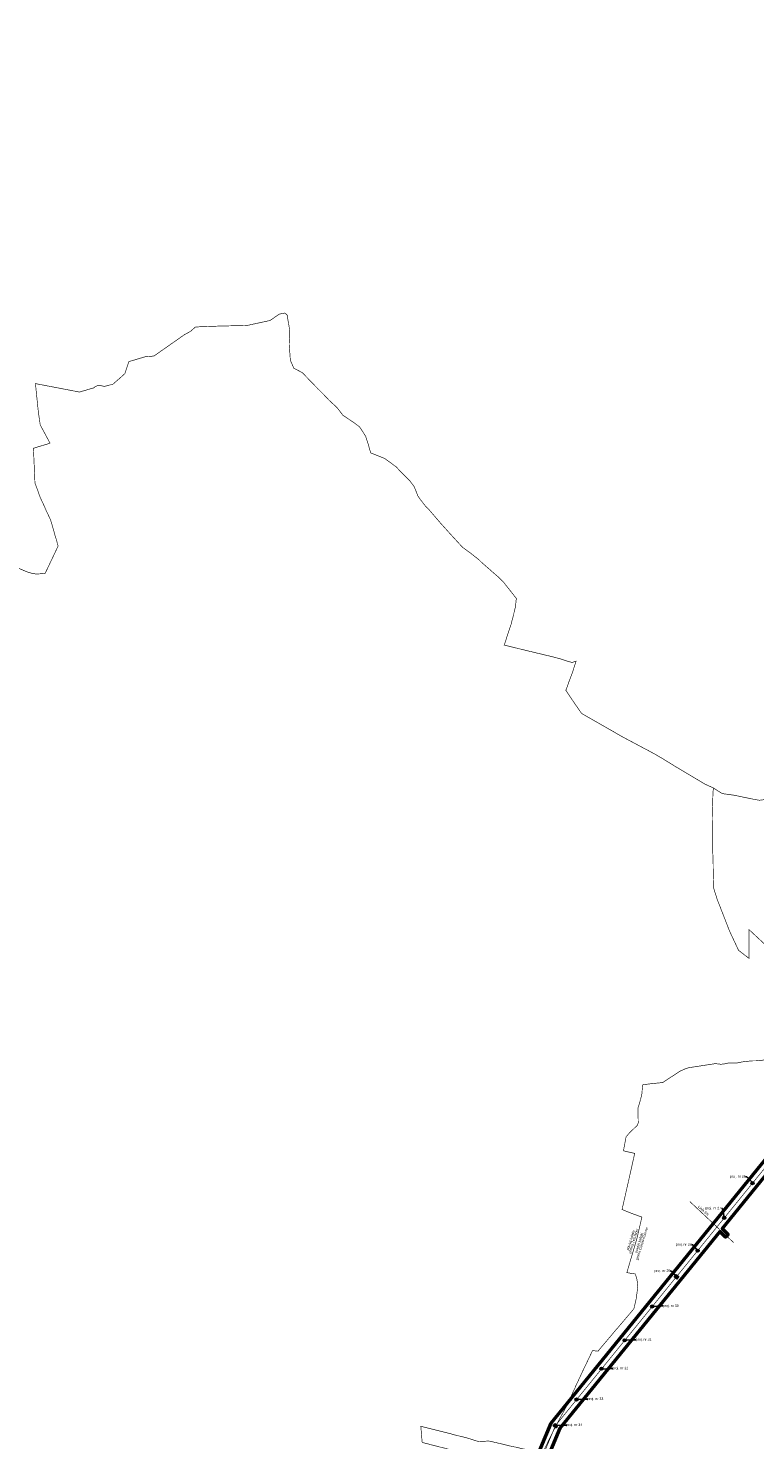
# Model space of a CAD drawing. Header units: metres. Extents: x 6442561 to 6528666, y 5729610 to 6030272.
# Tile 43 of 51: x 6510306 to 6516064, y 5743981 to 5755167. Entities that reach past the tile are written whole.
import ezdxf
from ezdxf import colors
from ezdxf.entities.mleader import LeaderData, LeaderLine
from ezdxf.math import Vec2, Vec3

# ---------------------------------------------------------------- set-up
doc = ezdxf.new("R2010")
doc.units = ezdxf.units.M
for name, pattern in [('4_1', [0]), ('4_SUPG_01', [0]), ('ACAD_ISO10W100', [18, 12, -3, 0, -3]), ('DASHDOT', [4, 2, -0.9, 0.2, -0.9])]:
    doc.linetypes.add(name, pattern=pattern)
doc.layers.get('0').update_dxf_attribs({"lineweight": 0})
for name, color, linetype, lineweight in [('#Podkład', 7, 'Continuous', 0), ('@obiekty krzyżowane', 5, 'Continuous', 15), ('@opis podziału adm', 6, 'DASHDOT', 20), ('@opis słupów', 1, 'Continuous', 15), ('@opisy', 7, 'Continuous', 15), ('@Oś linii poglądowa', 1, 'Continuous', 15), ('@słupy', 1, 'Continuous', 0), ('_zakres', 4, 'Continuous', 20), ('EI_Gminy_granice', 6, 'Continuous', 40)]:
    doc.layers.add(name, color=color, linetype=linetype, lineweight=lineweight)
doc.styles.add('Arial Narrow', font='ARIALN.TTF')
doc.styles.get("Standard").update_dxf_attribs({"font": 'arial.ttf'})

# ---------------------------------------------------------------- blocks, each defined once
blk = doc.blocks.new('*U2')
at = {"lineweight": 30}
h = blk.add_hatch(color=0, dxfattribs=at)
h.dxf.hatch_style = 1
h.paths.add_polyline_path([(-30, -1, 1), (30, -1, 1)])
at = {"layer": '#Podkład', "color": 0, "linetype": 'Continuous'}
blk.add_circle((0, -1), 30, dxfattribs=at)
blk = doc.blocks.new('*U3')
at = {"layer": '#Podkład', "linetype": 'Continuous', "transparency": 33554687}
h = blk.add_hatch(color=0, dxfattribs=at)
h.dxf.hatch_style = 1
h.paths.add_polyline_path([(-21, 18), (21, 18), (21, -21), (-21, -21)])
at = {"color": 0}
blk.add_lwpolyline([(-21, 18), (21, 18), (21, -21), (-21, -21)], close=True, dxfattribs=at)
at = {"layer": '@słupy', "color": 0, "linetype": 'Continuous'}
blk.add_lwpolyline([(-21, 18), (21, 18), (21, -21), (-21, -21)], close=True, dxfattribs=at)

msp = doc.modelspace()

# ---------------------------------------------------------------- linework, layer by layer
at = {"color": 30, "linetype": '4_SUPG_01', "lineweight": 30, "true_color": 0xf8991e}
msp.add_line((6515297, 5745032), (6515312, 5745044), dxfattribs=at)
at = {"color": 30, "linetype": '4_1', "lineweight": 30, "true_color": 0xf8991e}
msp.add_line((6515297, 5745032), (6515312, 5745044), dxfattribs=at)
at = {"layer": '@obiekty krzyżowane', "linetype": 'ACAD_ISO10W100', "ltscale": 0.2, "const_width": 5, "flags": 128}
msp.add_lwpolyline([(6515550, 5745868), (6515896, 5745544)], dxfattribs=at)
at = {"layer": 'EI_Gminy_granice', "linetype": 'ACAD_ISO10W100', "ltscale": 0.5, "const_width": 5, "flags": 128}
msp.add_lwpolyline([(6504551, 5747120), (6504582, 5747130), (6504599, 5747136), (6504631, 5747148), (6504667, 5747161), (6504703, 5747175), (6504724, 5747183), (6504763, 5747197), (6504790, 5747207), (6504810, 5747214), (6504823, 5747219), (6504931, 5747259), (6505069, 5747311), (6505078, 5747314), (6505103, 5747323), (6505143, 5747324), (6505166, 5747323), (6505221, 5747314), (6505303, 5747298), (6505384, 5747282), (6505419, 5747276), (6505447, 5747272), (6505486, 5747268), (6505508, 5747266), (6505570, 5747262), (6505647, 5747257), (6505658, 5747252), (6505664, 5747249), (6505665, 5747248), (6505749, 5747260), (6505794, 5747269), (6505855, 5747285), (6505862, 5747476), (6505867, 5747598), (6505849, 5747649), (6505838, 5747683), (6505833, 5747703), (6505831, 5747710), (6505831, 5747715), (6505829, 5747904), (6505822, 5747907), (6505822, 5747923), (6505876, 5748124), (6505884, 5748148), (6505932, 5748265), (6505955, 5748321), (6505992, 5748353), (6506027, 5748385), (6506063, 5748417), (6506091, 5748441), (6506114, 5748431), (6506123, 5748427), (6506127, 5748425), (6506169, 5748410), (6506200, 5748398), (6506231, 5748387), (6506262, 5748373), (6506289, 5748362), (6506312, 5748351), (6506403, 5748309), (6506405, 5748308), (6506410, 5748307), (6506420, 5748304), (6506470, 5748308), (6506490, 5748314), (6506516, 5748324), (6506539, 5748338), (6506590, 5748376), (6506616, 5748393), (6506631, 5748396), (6506670, 5748399), (6506707, 5748403), (6506802, 5748422), (6506819, 5748427), (6506947, 5748458), (6506969, 5748463), (6507040, 5748480), (6507077, 5748488), (6507089, 5748490), (6507113, 5748494), (6507140, 5748498), (6507193, 5748506), (6507246, 5748514), (6507272, 5748517), (6507321, 5748525), (6507343, 5748527), (6507391, 5748534), (6507478, 5748541), (6507548, 5748547), (6507608, 5748561), (6507610, 5748566), (6507616, 5748576), (6507628, 5748601), (6507645, 5748640), (6507653, 5748657), (6507682, 5748741), (6507728, 5748877), (6507746, 5748926), (6507761, 5748971), (6507763, 5748983), (6507765, 5748992), (6507775, 5749003), (6507772, 5749004), (6507838, 5749194), (6507885, 5749231), (6507955, 5749362), (6508037, 5749474), (6508044, 5749479), (6508073, 5749516), (6508101, 5749552), (6508112, 5749566), (6508196, 5749594), (6508267, 5749619), (6508306, 5749633), (6508416, 5749672), (6508426, 5749683), (6508596, 5749743), (6508597, 5749746), (6508626, 5749848), (6508632, 5749868), (6508643, 5749898), (6508749, 5750182), (6508790, 5750293), (6508794, 5750304), (6508829, 5750287), (6508838, 5750282), (6508847, 5750278), (6508891, 5750256), (6508949, 5750228), (6508957, 5750223), (6508974, 5750215), (6508979, 5750213), (6509003, 5750211), (6509062, 5750207), (6509126, 5750203), (6509194, 5750197), (6509266, 5750400), (6509296, 5750392), (6509332, 5750381), (6509368, 5750370), (6509415, 5750358), (6509446, 5750349), (6509491, 5750337), (6509511, 5750332), (6509525, 5750328), (6509541, 5750323), (6509555, 5750319), (6509564, 5750317), (6509565, 5750322), (6509745, 5750791), (6509750, 5750806), (6509757, 5750822), (6509848, 5751070), (6509765, 5751141), (6509787, 5751192), (6509789, 5751196), (6509795, 5751193), (6509848, 5751164), (6509856, 5751160), (6509935, 5751123), (6509969, 5751104), (6509980, 5751096), (6510039, 5751046), (6510069, 5751021), (6510140, 5750961), (6510157, 5750945), (6510222, 5750896), (6510243, 5750882), (6510250, 5750879), (6510296, 5750859), (6510333, 5750848), (6510368, 5750842), (6510407, 5750844), (6510440, 5750847), (6510448, 5750864), (6510467, 5750903), (6510485, 5750942), (6510508, 5750990), (6510535, 5751047), (6510543, 5751063), (6510532, 5751103), (6510516, 5751156), (6510504, 5751200), (6510487, 5751258), (6510482, 5751274), (6510468, 5751303), (6510460, 5751320), (6510449, 5751343), (6510440, 5751364), (6510429, 5751389), (6510411, 5751427), (6510400, 5751452), (6510394, 5751466), (6510380, 5751508), (6510365, 5751548), (6510359, 5751564), (6510358, 5751593), (6510356, 5751637), (6510354, 5751676), (6510355, 5751680), (6510352, 5751726), (6510350, 5751780), (6510346, 5751838), (6510470, 5751876), (6510479, 5751881), (6510476, 5751884), (6510401, 5752024), (6510386, 5752128), (6510363, 5752351), (6510712, 5752284), (6510825, 5752317), (6510831, 5752323), (6510847, 5752331), (6510863, 5752338), (6510910, 5752329), (6510977, 5752346), (6511024, 5752387), (6511071, 5752429), (6511103, 5752525), (6511234, 5752564), (6511280, 5752567), (6511287, 5752568), (6511303, 5752570), (6511543, 5752738), (6511591, 5752764), (6511632, 5752800), (6511638, 5752800), (6511824, 5752807), (6511962, 5752810), (6512042, 5752812), (6512222, 5752851), (6512297, 5752902), (6512340, 5752910), (6512360, 5752892), (6512360, 5752880), (6512365, 5752851), (6512366, 5752844), (6512373, 5752806), (6512379, 5752757), (6512377, 5752734), (6512377, 5752727), (6512377, 5752718), (6512374, 5752673), (6512374, 5752658), (6512376, 5752634), (6512380, 5752584), (6512382, 5752554), (6512384, 5752534), (6512387, 5752527), (6512411, 5752473), (6512479, 5752437), (6512525, 5752389), (6512527, 5752387), (6512582, 5752330), (6512594, 5752318), (6512604, 5752307), (6512606, 5752306), (6512628, 5752284), (6512672, 5752239), (6512687, 5752222), (6512740, 5752173), (6512753, 5752161), (6512764, 5752147), (6512789, 5752114), (6512799, 5752101), (6512889, 5752040), (6512929, 5752010), (6512933, 5752006), (6512980, 5751934), (6512991, 5751899), (6512998, 5751879), (6513001, 5751870), (6513004, 5751858), (6513015, 5751819), (6513020, 5751802), (6513130, 5751758), (6513180, 5751722), (6513188, 5751716), (6513215, 5751696), (6513223, 5751690), (6513257, 5751653), (6513311, 5751600), (6513327, 5751584), (6513363, 5751537), (6513382, 5751492), (6513394, 5751460), (6513410, 5751437), (6513424, 5751419), (6513439, 5751399), (6513455, 5751379), (6513478, 5751357), (6513571, 5751248), (6513651, 5751159), (6513730, 5751073), (6513746, 5751056), (6513762, 5751043), (6513810, 5751009), (6513812, 5751007), (6513860, 5750969), (6513873, 5750959), (6513901, 5750932), (6513939, 5750899), (6513963, 5750878), (6513991, 5750853), (6514020, 5750828), (6514032, 5750818), (6514054, 5750795), (6514071, 5750780), (6514087, 5750759), (6514125, 5750711), (6514147, 5750683), (6514164, 5750661), (6514174, 5750649), (6514173, 5750638), (6514167, 5750581), (6514145, 5750491), (6514139, 5750470), (6514133, 5750444), (6514108, 5750370), (6514082, 5750290), (6514078, 5750279), (6514236, 5750240), (6514461, 5750186), (6514518, 5750171), (6514578, 5750151), (6514616, 5750141), (6514648, 5750151), (6514645, 5750142), (6514617, 5750057), (6514588, 5749980), (6514584, 5749967), (6514575, 5749942), (6514570, 5749928), (6514566, 5749922), (6514569, 5749916), (6514597, 5749874), (6514691, 5749737), (6514817, 5749665), (6514940, 5749595), (6514959, 5749584), (6514964, 5749581), (6515000, 5749560), (6515050, 5749533), (6515193, 5749457), (6515197, 5749455), (6515203, 5749452), (6515277, 5749412), (6515289, 5749405), (6515333, 5749379), (6515338, 5749376), (6515413, 5749330), (6515433, 5749317), (6515435, 5749316), (6515459, 5749302), (6515514, 5749269), (6515671, 5749176), (6515732, 5749148), (6515736, 5749146)], dxfattribs=at)

# ---------------------------------------------------------------- block references
at = {"layer": '@słupy', "linetype": 'Continuous', "xscale": 0.4184172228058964, "yscale": 0.4184172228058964, "zscale": 0.4184172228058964, "rotation": 259.5500809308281}
for p in [(6516046, 5746015), (6515822, 5745740), (6515611, 5745480), (6515251, 5745037), (6515033, 5744769), (6514850, 5744544), (6514652, 5744300)]:
    msp.add_blockref('*U2', p, dxfattribs=at)
at = {"layer": '@słupy', "color": 1, "linetype": 'Continuous', "xscale": 0.6389805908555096, "yscale": 0.6389805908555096, "zscale": 0.6389805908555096}
for p, rotation in [((6515443, 5745272), 142.4029308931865), ((6514484, 5744091), 149.3363128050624)]:
    msp.add_blockref('*U3', p, dxfattribs=dict(at, rotation=rotation))

# ---------------------------------------------------------------- texts
at = {"layer": '@opis podziału adm', "insert": (6515085, 5745413), "char_height": 20, "attachment_point": 4, "rotation": 72.7392, "line_spacing_factor": 0.7, "bg_fill": 3, "box_fill_scale": 1.2, "bg_fill_color": 256, "bg_fill_transparency": 0}
msp.add_mtext_dynamic_manual_height_columns('\\pxqc;powiat kaliski\\Pgmina Żelazków\\P\\pi6.71062,q*;\\P\\pi0,qc;powiat kaliski\\Pgmina Ceków-Kolonia', width=281.96, gutter_width=200, heights=[136], dxfattribs=at)

# ---------------------------------------------------------------- next in the draw order: texts
at = {"layer": '@opisy', "color": 5, "insert": (6515657, 5745797), "char_height": 20, "attachment_point": 5, "rotation": 317.7786, "style": 'Arial Narrow', "bg_fill": 3, "box_fill_scale": 1, "bg_fill_color": 256, "bg_fill_transparency": 0}
msp.add_mtext_dynamic_manual_height_columns('Linia SN', width=95.92, gutter_width=12.5, heights=[20.7], dxfattribs=at)

# ---------------------------------------------------------------- next in the draw order: linework, layer by layer
at = {"layer": '@Oś linii poglądowa', "color": 1, "linetype": 'ACAD_ISO10W100', "ltscale": 0.2, "const_width": 5, "flags": 128}
msp.add_lwpolyline([(6520656, 5751553), (6520643, 5751552), (6520549, 5751576), (6520307, 5751481), (6518866, 5749610), (6516990, 5747176), (6514484, 5744093), (6512784, 5740020), (6512673, 5739752), (6511867, 5737373), (6509563, 5735877), (6509542, 5735627), (6509411, 5735625), (6509264, 5735683), (6509131, 5735602), (6508937, 5735130), (6508277, 5733553), (6508162, 5733276), (6507841, 5732801), (6507319, 5732791), (6507272, 5732779)], dxfattribs=at)
at = {"layer": 'EI_Gminy_granice', "linetype": 'ACAD_ISO10W100', "ltscale": 0.5, "const_width": 5, "flags": 128}
msp.add_lwpolyline([(6513417, 5744088), (6513646, 5744031), (6513688, 5744019), (6513697, 5744017), (6513782, 5743996), (6513874, 5743967), (6513890, 5743968), (6513952, 5743971), (6513962, 5743970), (6513985, 5743965), (6514050, 5743950), (6514081, 5743943), (6514095, 5743939), (6514118, 5743933), (6514173, 5743922), (6514225, 5743909), (6514230, 5743908), (6514233, 5743908), (6514248, 5743905), (6514259, 5743904), (6514269, 5743903), (6514325, 5743901), (6514358, 5743899), (6514392, 5743898), (6514397, 5743908), (6514404, 5743921), (6514412, 5743937), (6514416, 5743945), (6514425, 5743965), (6514482, 5744081), (6514490, 5744096), (6514508, 5744129), (6514510, 5744133), (6514512, 5744137), (6514521, 5744154), (6514524, 5744159), (6514533, 5744176), (6514561, 5744227), (6514578, 5744258), (6514579, 5744261), (6514591, 5744288), (6514623, 5744358), (6514629, 5744371), (6514629, 5744371), (6514640, 5744394), (6514641, 5744399), (6514663, 5744445), (6514677, 5744476), (6514681, 5744484), (6514694, 5744512), (6514699, 5744523), (6514727, 5744581), (6514750, 5744629), (6514778, 5744688), (6514822, 5744683), (6514825, 5744688), (6514924, 5744805), (6514955, 5744842), (6514964, 5744853), (6514965, 5744854), (6514976, 5744866), (6515020, 5744918), (6515066, 5744972), (6515105, 5745018), (6515109, 5745033), (6515124, 5745099), (6515125, 5745104), (6515135, 5745183), (6515137, 5745193), (6515133, 5745232), (6515128, 5745261), (6515119, 5745288), (6515118, 5745295), (6515078, 5745301), (6515050, 5745306), (6515130, 5745577), (6515169, 5745746), (6515091, 5745774), (6515036, 5745796), (6515012, 5745806), (6515013, 5745811), (6515062, 5746026), (6515098, 5746187), (6515099, 5746190), (6515109, 5746238), (6515111, 5746251), (6515052, 5746264), (6515048, 5746265), (6515023, 5746271), (6515044, 5746382), (6515067, 5746409), (6515068, 5746411), (6515074, 5746417), (6515088, 5746430), (6515091, 5746433), (6515133, 5746473), (6515139, 5746488), (6515140, 5746492), (6515139, 5746557), (6515138, 5746607), (6515141, 5746622), (6515147, 5746637), (6515148, 5746640), (6515149, 5746643), (6515164, 5746700), (6515169, 5746722), (6515172, 5746759), (6515177, 5746795), (6515213, 5746799), (6515244, 5746803), (6515274, 5746806), (6515335, 5746812), (6515370, 5746836), (6515401, 5746856), (6515432, 5746876), (6515457, 5746893), (6515463, 5746897), (6515477, 5746905), (6515486, 5746909), (6515518, 5746923), (6515543, 5746930), (6515751, 5746962), (6515794, 5746957), (6515819, 5746959), (6515859, 5746968), (6515863, 5746968), (6515917, 5746966), (6515973, 5746977), (6515978, 5746978), (6516047, 5746984), (6516072, 5746984), (6516100, 5746988), (6516112, 5746989), (6516126, 5746989), (6516149, 5746996), (6516179, 5747004), (6516221, 5747015), (6516244, 5747017), (6516267, 5747020), (6516284, 5747018), (6516310, 5747024), (6516325, 5747027), (6516329, 5747025), (6516343, 5747072), (6516359, 5747117), (6516370, 5747135), (6516397, 5747143), (6516405, 5747145), (6516412, 5747146), (6516420, 5747147), (6516434, 5747148), (6516466, 5747150), (6516521, 5747153), (6516590, 5747233), (6516633, 5747361), (6516634, 5747364), (6516639, 5747363), (6516738, 5747351), (6516519, 5747558), (6516515, 5747562), (6516433, 5747639), (6516432, 5747640), (6516363, 5747704), (6516227, 5747830), (6516105, 5747943), (6516018, 5748024), (6516018, 5747796), (6515970, 5747833), (6515935, 5747860), (6515864, 5748012), (6515788, 5748207), (6515766, 5748262), (6515762, 5748275), (6515758, 5748289), (6515738, 5748352), (6515737, 5748405), (6515734, 5748512), (6515734, 5748538), (6515731, 5748632), (6515730, 5748756), (6515729, 5748871), (6515728, 5748980), (6515731, 5749059), (6515732, 5749105), (6515736, 5749146), (6515737, 5749145), (6515760, 5749131), (6515799, 5749106), (6515812, 5749101), (6515850, 5749096), (6515906, 5749088), (6515953, 5749078), (6515957, 5749077), (6516064, 5749055), (6516101, 5749049), (6516140, 5749054), (6516198, 5749061), (6516258, 5749069), (6516301, 5749075), (6516328, 5749080), (6516391, 5749082), (6516397, 5749082), (6516453, 5749081), (6516457, 5749080), (6516483, 5749077), (6516487, 5749077), (6516522, 5749071), (6516566, 5749059), (6516592, 5749051), (6516667, 5749025), (6516670, 5749023), (6516674, 5749019), (6516679, 5749017), (6516724, 5749073), (6516730, 5749082), (6516737, 5749103), (6516745, 5749116), (6516763, 5749132), (6516774, 5749150), (6516790, 5749172), (6516796, 5749183), (6516808, 5749210), (6516814, 5749225), (6516840, 5749252), (6516847, 5749263), (6516847, 5749282), (6516845, 5749304), (6516870, 5749372), (6516945, 5749580), (6516967, 5749575), (6517007, 5749688), (6517007, 5749691), (6517009, 5749696), (6517028, 5749751), (6517029, 5749753), (6517032, 5749762), (6517054, 5749825), (6517066, 5749864), (6517074, 5749888), (6517076, 5749894), (6517078, 5749897), (6517099, 5749955), (6517082, 5749966), (6517096, 5750006), (6517087, 5750016), (6517075, 5750029), (6517063, 5750040), (6517113, 5750206), (6517122, 5750246), (6517123, 5750255), (6517090, 5750251), (6517074, 5750251), (6517102, 5750374), (6517103, 5750378), (6517130, 5750501), (6517146, 5750550), (6517147, 5750554), (6517175, 5750646), (6517223, 5750792), (6517272, 5750912), (6517330, 5751080), (6517129, 5751145), (6517039, 5751186), (6516926, 5751266), (6516815, 5751312), (6516744, 5751351), (6516684, 5751386), (6516612, 5751459), (6516522, 5751618), (6516488, 5751663), (6516483, 5751668), (6516488, 5751675), (6516512, 5751715), (6516574, 5751798), (6516628, 5751866), (6516648, 5751895), (6516482, 5752012), (6516527, 5752143), (6516536, 5752168), (6516537, 5752173), (6516545, 5752185), (6516548, 5752186), (6516565, 5752210), (6516571, 5752249), (6516579, 5752279), (6516605, 5752333), (6516652, 5752518), (6516654, 5752524), (6516671, 5752523), (6516763, 5752524), (6516793, 5752521), (6516816, 5752514), (6516874, 5752492), (6516887, 5752487), (6516916, 5752472), (6516955, 5752454), (6516946, 5752506), (6516926, 5752632), (6516925, 5752634), (6516920, 5752668), (6516922, 5752673), (6516948, 5752679), (6516971, 5752683), (6516999, 5752689), (6517025, 5752695), (6517042, 5752798), (6517086, 5752799), (6517097, 5752799), (6517133, 5752799), (6517168, 5752799), (6517225, 5752799), (6517257, 5752812), (6517359, 5752854), (6517399, 5752867), (6517429, 5752877), (6517434, 5752881), (6517439, 5752884), (6517448, 5752879), (6517493, 5752848), (6517490, 5752793), (6517490, 5752789), (6517741, 5752842), (6517733, 5752867), (6517733, 5752873), (6517743, 5752891), (6517745, 5752901), (6517736, 5752921), (6517744, 5752919), (6517758, 5752916), (6517781, 5752915), (6517819, 5752920), (6517831, 5752925), (6517841, 5752931), (6517855, 5752869), (6517859, 5752867), (6517949, 5752893), (6517955, 5752895), (6517964, 5752897), (6518013, 5752911), (6518023, 5752916), (6518047, 5752926), (6518067, 5752937), (6518100, 5752959), (6518105, 5752963), (6518129, 5752983), (6518151, 5753000), (6518177, 5753017), (6518151, 5753079), (6518153, 5753083), (6518202, 5753120), (6518206, 5753127), (6518236, 5753147), (6518247, 5753155), (6518250, 5753163), (6518135, 5753213), (6518131, 5753215), (6518127, 5753217), (6518080, 5753219), (6518022, 5753221), (6518005, 5753220), (6517976, 5753218), (6517945, 5753215), (6517877, 5753226), (6517812, 5753236), (6517800, 5753240), (6517792, 5753245), (6517766, 5753262), (6517781, 5753275), (6517813, 5753300), (6517828, 5753313), (6517885, 5753374), (6517946, 5753440), (6518007, 5753507), (6518041, 5753544), (6518071, 5753577), (6518086, 5753594), (6518094, 5753607), (6518096, 5753610), (6518097, 5753611), (6518105, 5753623), (6518107, 5753627), (6518104, 5753632), (6518096, 5753647), (6518076, 5753687), (6518156, 5753727), (6518162, 5753730), (6518344, 5753824), (6518348, 5753826), (6518505, 5753906), (6518672, 5753992), (6518863, 5754090), (6518881, 5754052), (6518908, 5753996), (6518953, 5753902), (6518956, 5753894), (6518984, 5753835), (6519002, 5753797), (6519035, 5753728), (6519093, 5753607), (6519119, 5753553), (6519141, 5753510), (6519235, 5753318), (6519237, 5753313), (6519244, 5753316), (6519315, 5753345), (6519546, 5753447), (6519565, 5753456), (6519585, 5753465), (6519668, 5753503), (6519784, 5753552), (6519974, 5753636), (6520008, 5753649), (6520062, 5753673), (6520082, 5753683), (6520111, 5753696), (6520173, 5753723), (6520409, 5753826), (6520320, 5754015), (6520194, 5754293), (6520093, 5754516), (6520383, 5754594), (6520529, 5754637), (6520390, 5754957), (6520460, 5754969), (6520809, 5754995), (6520813, 5754995), (6521060, 5754998), (6521218, 5754964), (6521307, 5754943), (6521328, 5754942), (6521376, 5754933), (6521398, 5754918), (6521595, 5754865), (6521667, 5754847), (6521777, 5754805), (6521781, 5754803), (6521879, 5754765), (6521916, 5754743), (6521923, 5754747), (6521930, 5754741), (6521933, 5754740), (6521955, 5754724), (6521983, 5754704), (6522059, 5754750), (6522104, 5754778), (6522142, 5754803), (6522280, 5754890), (6522323, 5754918), (6522369, 5754946), (6522505, 5755032), (6522667, 5755132), (6522717, 5755163), (6522727, 5755136), (6522773, 5754969), (6522653, 5754874), (6522486, 5754747), (6522489, 5754744), (6522711, 5754541), (6522716, 5754537), (6522802, 5754458), (6522951, 5754322), (6522958, 5754316), (6522988, 5754289), (6523032, 5754247), (6523066, 5754215), (6523187, 5754096), (6523213, 5754074), (6523273, 5754024), (6523371, 5753933), (6523463, 5753848), (6523525, 5753790), (6523592, 5753726), (6523616, 5753704), (6523635, 5753685), (6523664, 5753656), (6523692, 5753459), (6523698, 5753413), (6523728, 5753207), (6523733, 5753171), (6523761, 5752983), (6523762, 5752980), (6523833, 5752876), (6523863, 5752832), (6523924, 5752743), (6524013, 5752613), (6524018, 5752607), (6524019, 5752605), (6524064, 5752537), (6524065, 5752536), (6524069, 5752530), (6524249, 5752401), (6524252, 5752399), (6524254, 5752397), (6524258, 5752394), (6524258, 5752400), (6524257, 5752403), (6524256, 5752406), (6524231, 5752550), (6524230, 5752555), (6524226, 5752581), (6524219, 5752622), (6524317, 5752613), (6524466, 5752600), (6524508, 5752590), (6524523, 5752589), (6524538, 5752587), (6524556, 5752585), (6524566, 5752584), (6524575, 5752583), (6524590, 5752581), (6524612, 5752579), (6524629, 5752577), (6524644, 5752575), (6524654, 5752574), (6524671, 5752572), (6524688, 5752570), (6524704, 5752568), (6524721, 5752567), (6524734, 5752565), (6524750, 5752563), (6524769, 5752561), (6524785, 5752559), (6524801, 5752558), (6524816, 5752556), (6524834, 5752554), (6524850, 5752552), (6524858, 5752551), (6524866, 5752550), (6524885, 5752548), (6524899, 5752546), (6524914, 5752544), (6524931, 5752542), (6524950, 5752540), (6524963, 5752538), (6524980, 5752536), (6525000, 5752534), (6525007, 5752533), (6525015, 5752532), (6525031, 5752531), (6525049, 5752529), (6525066, 5752527), (6525076, 5752526), (6525086, 5752525), (6525101, 5752524), (6525093, 5752270), (6525091, 5752198), (6525092, 5752191), (6525089, 5752060), (6525099, 5752062), (6525176, 5752076), (6525208, 5752081), (6525213, 5752082), (6525264, 5752091), (6525405, 5752123), (6525463, 5752136), (6525644, 5752175), (6525704, 5752189), (6525880, 5752225), (6526113, 5752271), (6526114, 5752273), (6526128, 5752548), (6526168, 5752579), (6526196, 5752595), (6526228, 5752597), (6526365, 5752610), (6526365, 5752612), (6526389, 5752775), (6526395, 5752815), (6526432, 5752824), (6526471, 5752834), (6526476, 5752835), (6526557, 5752825), (6526609, 5752818), (6526629, 5752815), (6526673, 5752809), (6526677, 5752808), (6526726, 5752802), (6526743, 5752799), (6526760, 5752797), (6526813, 5752790), (6526807, 5752832), (6526806, 5752836), (6526788, 5752965), (6526787, 5752970), (6526786, 5752982), (6526784, 5752993), (6526781, 5753013), (6526781, 5753016), (6526779, 5753031), (6526778, 5753034), (6526777, 5753042), (6526777, 5753048), (6526775, 5753058), (6526774, 5753066), (6526771, 5753085), (6526762, 5753131), (6526805, 5753137), (6526836, 5753142), (6526868, 5753147), (6526893, 5753151), (6526902, 5753153), (6526925, 5753157), (6526933, 5753158), (6526965, 5753163), (6526987, 5753166), (6527010, 5753170), (6527050, 5753176), (6527073, 5753180), (6527105, 5753185), (6527131, 5753189), (6527165, 5753195), (6527194, 5753199), (6527215, 5753203), (6527227, 5753205), (6527230, 5753205), (6527246, 5753208), (6527269, 5753211), (6527280, 5753213), (6527293, 5753215), (6527316, 5753219), (6527333, 5753222), (6527355, 5753225), (6527361, 5753226), (6527433, 5753237), (6527440, 5753239), (6527478, 5753245), (6527482, 5753245), (6527486, 5753246), (6527521, 5753252), (6527581, 5753261), (6527625, 5752994), (6527634, 5752995), (6527674, 5753001), (6527716, 5753006), (6527717, 5753006), (6527739, 5753009), (6527756, 5753011), (6527760, 5753012), (6527839, 5753023), (6527875, 5753028), (6527883, 5753029), (6527910, 5753033), (6527924, 5753035), (6527940, 5753038), (6527942, 5753038), (6527963, 5753041), (6527971, 5753042), (6527973, 5753042), (6527977, 5753043), (6528001, 5753046), (6528027, 5753050), (6528068, 5753056), (6528087, 5753059), (6528104, 5753062), (6528105, 5753062), (6528107, 5753063), (6528127, 5753065), (6528129, 5753066), (6528138, 5753067), (6528153, 5753069), (6528163, 5753070), (6528175, 5753072), (6528177, 5753072), (6528217, 5753078), (6528224, 5753079), (6528283, 5752724), (6528283, 5752719), (6528326, 5752459), (6528397, 5752481), (6528430, 5752490), (6528464, 5752501), (6528473, 5752503), (6528478, 5752505), (6528492, 5752509), (6528493, 5752496), (6528495, 5752427), (6528495, 5752392), (6528496, 5752378), (6528496, 5752356), (6528497, 5752340), (6528499, 5752323), (6528504, 5752303), (6528511, 5752285), (6528513, 5752281), (6528517, 5752272), (6528552, 5752229), (6528560, 5752220), (6528562, 5752217), (6528571, 5752200), (6528576, 5752185), (6528581, 5752166), (6528583, 5752157), (6528584, 5752149), (6528586, 5752126), (6528583, 5752094), (6528580, 5752082), (6528576, 5752054), (6528576, 5752002), (6528577, 5751996), (6528586, 5751903), (6528588, 5751871), (6528590, 5751822), (6528594, 5751769), (6528595, 5751739), (6528601, 5751704), (6528607, 5751673), (6528609, 5751664), (6528609, 5751659), (6528615, 5751641), (6528620, 5751629), (6528649, 5751555), (6528649, 5751552), (6528651, 5751509), (6528652, 5751501), (6528652, 5751491), (6528664, 5751430), (6528663, 5751405), (6528663, 5751399), (6528660, 5751334), (6528644, 5751305), (6528637, 5751293), (6528623, 5751267), (6528621, 5751264), (6528618, 5751258), (6528597, 5751220), (6528591, 5751210), (6528590, 5751208), (6528588, 5751203), (6528577, 5751182), (6528572, 5751160), (6528572, 5751153), (6528572, 5751147), (6528572, 5751137), (6528571, 5751130), (6528571, 5751121), (6528570, 5751119), (6528568, 5751114), (6528532, 5751039), (6528529, 5751033), (6528516, 5751007), (6528515, 5751000), (6528509, 5750965), (6528506, 5750959), (6528505, 5750957), (6528483, 5750907), (6528496, 5750891), (6528504, 5750873), (6528516, 5750845), (6528531, 5750812), (6528545, 5750785), (6528543, 5750785), (6528538, 5750786), (6528480, 5750779), (6528452, 5750776), (6528420, 5750785), (6528388, 5750793), (6528360, 5750801), (6528334, 5750809), (6528306, 5750816), (6528271, 5750826), (6528260, 5750829), (6528242, 5750828), (6528182, 5750830), (6528087, 5750842), (6528082, 5750843), (6528079, 5750844), (6528070, 5750842), (6528067, 5750841), (6527987, 5750822), (6527946, 5750814), (6527885, 5750800), (6527857, 5750794), (6527819, 5750786), (6527738, 5750769), (6527700, 5750760), (6527696, 5750760), (6527664, 5750754), (6527645, 5750751), (6527623, 5750746), (6527597, 5750741), (6527586, 5750739), (6527573, 5750736), (6527563, 5750734), (6527552, 5750732), (6527551, 5750732), (6527548, 5750731), (6527522, 5750726), (6527500, 5750723), (6527496, 5750721), (6527478, 5750717), (6527462, 5750714), (6527457, 5750714), (6527445, 5750711), (6527435, 5750709), (6527430, 5750708), (6527427, 5750707), (6527422, 5750706), (6527408, 5750704), (6527398, 5750702), (6527393, 5750701), (6527389, 5750700), (6527350, 5750693), (6527309, 5750685), (6527293, 5750681), (6527279, 5750678), (6527246, 5750672), (6527214, 5750665), (6527187, 5750660), (6527164, 5750656), (6527156, 5750655), (6527141, 5750652), (6527114, 5750646), (6527091, 5750642), (6527054, 5750634), (6527026, 5750628), (6527016, 5750626), (6526995, 5750622), (6526968, 5750616), (6526953, 5750614), (6526939, 5750610), (6526912, 5750605), (6526902, 5750603), (6526885, 5750599), (6526860, 5750594), (6526833, 5750589), (6526792, 5750581), (6526749, 5750573), (6526744, 5750572), (6526705, 5750564), (6526691, 5750558), (6526659, 5750553), (6526625, 5750544), (6526619, 5750542), (6526608, 5750540), (6526597, 5750537), (6526588, 5750535), (6526576, 5750533), (6526565, 5750529), (6526559, 5750527), (6526542, 5750523), (6526541, 5750523), (6526518, 5750517), (6526514, 5750516), (6526498, 5750512), (6526464, 5750503), (6526427, 5750494), (6526353, 5750476), (6526319, 5750468), (6526311, 5750466), (6526284, 5750458), (6526211, 5750437), (6526207, 5750437), (6526116, 5750411), (6526038, 5750380), (6526020, 5750369), (6525999, 5750362), (6525982, 5750354), (6525960, 5750339), (6525916, 5750322), (6525876, 5750299), (6525862, 5750292), (6525852, 5750280), (6525842, 5750266), (6525835, 5750238), (6525830, 5750226), (6525818, 5750205), (6525801, 5750184), (6525775, 5750160), (6525766, 5750148), (6525763, 5750137), (6525762, 5750094), (6525760, 5750038), (6525759, 5750030), (6525756, 5750023), (6525738, 5750003), (6525705, 5749966), (6525632, 5749888), (6525613, 5749864), (6525579, 5749806), (6525577, 5749810), (6525528, 5749830), (6525497, 5749837), (6525487, 5749841), (6525437, 5749861), (6525424, 5749833), (6525422, 5749827), (6525384, 5749738), (6525349, 5749648), (6525326, 5749600), (6525323, 5749596), (6525307, 5749554), (6525184, 5749501), (6525062, 5749449), (6525013, 5749429), (6525008, 5749426), (6524867, 5749369), (6524865, 5749368), (6524799, 5749338), (6524773, 5749327), (6524718, 5749303), (6524705, 5749297), (6524704, 5749297), (6524700, 5749295), (6524677, 5749285), (6524646, 5749271), (6524612, 5749256), (6524588, 5749246), (6524539, 5749226), (6524523, 5749219), (6524491, 5749205), (6524467, 5749196), (6524447, 5749188), (6524444, 5749186), (6524422, 5749178), (6524406, 5749171), (6524401, 5749169), (6524396, 5749167), (6524372, 5749157), (6524348, 5749147), (6524325, 5749138), (6524305, 5749129), (6524288, 5749122), (6524282, 5749120), (6524228, 5749098), (6524212, 5749092), (6524202, 5749087), (6524170, 5749075), (6523986, 5748999), (6524006, 5748936), (6524004, 5748934), (6524001, 5748932), (6523915, 5748855), (6523826, 5748776), (6523772, 5748728), (6523668, 5748634), (6523626, 5748597), (6523515, 5748497), (6523431, 5748423), (6523386, 5748381), (6523386, 5748381), (6523267, 5748276), (6523200, 5748266), (6523163, 5748250), (6523093, 5748233), (6523074, 5748226), (6523003, 5748176), (6522917, 5748102), (6522913, 5748101), (6522933, 5748043), (6522886, 5748007), (6522845, 5747973), (6522802, 5747938), (6522705, 5747861), (6522679, 5747839), (6522622, 5747793), (6522604, 5747778), (6522445, 5747758), (6522292, 5747687), (6522254, 5747668), (6522133, 5747634), (6522092, 5747620), (6522071, 5747606), (6522064, 5747597), (6522018, 5747542), (6521982, 5747499), (6521989, 5747494), (6521980, 5747481), (6521977, 5747477), (6521977, 5747459), (6521966, 5747444), (6521953, 5747434), (6521941, 5747423), (6521930, 5747416), (6521915, 5747405), (6521902, 5747398), (6521881, 5747393), (6521867, 5747384), (6521856, 5747373), (6521845, 5747366), (6521837, 5747361), (6521832, 5747358), (6521821, 5747353), (6521810, 5747354), (6521805, 5747355), (6521793, 5747360), (6521788, 5747359), (6521783, 5747354), (6521768, 5747336), (6521763, 5747332), (6521759, 5747330), (6521743, 5747332), (6521733, 5747338), (6521729, 5747340), (6521710, 5747344), (6521691, 5747339), (6521686, 5747347), (6521657, 5747354), (6521637, 5747358), (6521631, 5747353), (6521631, 5747344), (6521636, 5747331), (6521640, 5747323), (6521631, 5747321), (6521593, 5747311), (6521576, 5747310), (6521563, 5747314), (6521518, 5747326), (6521488, 5747335), (6521481, 5747337), (6521429, 5747353), (6521378, 5747369), (6521362, 5747374), (6521352, 5747376), (6521345, 5747377), (6521331, 5747378), (6521320, 5747375), (6521310, 5747370), (6521303, 5747364), (6521297, 5747369), (6521271, 5747360), (6521268, 5747343), (6521271, 5747336), (6521251, 5747319), (6521237, 5747306), (6521225, 5747296), (6521229, 5747285), (6521225, 5747282), (6521215, 5747274), (6521197, 5747268), (6521190, 5747263), (6521184, 5747254), (6521183, 5747250), (6521179, 5747239), (6521170, 5747233), (6521153, 5747231), (6521144, 5747221), (6521140, 5747218), (6521135, 5747204), (6521129, 5747198), (6521097, 5747189), (6521089, 5747189), (6521083, 5747188), (6521071, 5747188), (6521031, 5747186), (6521019, 5747186), (6521019, 5747192), (6521009, 5747202), (6521000, 5747207), (6520990, 5747204), (6520978, 5747200), (6520972, 5747196), (6520967, 5747189), (6520966, 5747182), (6520935, 5747180), (6520923, 5747167), (6520918, 5747146), (6520913, 5747142), (6520905, 5747145), (6520898, 5747155), (6520893, 5747158), (6520884, 5747153), (6520873, 5747156), (6520857, 5747161), (6520849, 5747160), (6520838, 5747157), (6520832, 5747158), (6520827, 5747165), (6520792, 5747144), (6520788, 5747142), (6520790, 5747133), (6520791, 5747121), (6520789, 5747113), (6520782, 5747109), (6520772, 5747108), (6520763, 5747103), (6520759, 5747106), (6520761, 5747114), (6520752, 5747116), (6520740, 5747111), (6520731, 5747111), (6520726, 5747108), (6520692, 5747090), (6520688, 5747096), (6520630, 5747094), (6520613, 5747058), (6520611, 5747054), (6520615, 5747047), (6520607, 5747043), (6520604, 5747035), (6520597, 5747031), (6520586, 5747031), (6520563, 5747019), (6520558, 5747010), (6520550, 5747006), (6520532, 5746997), (6520523, 5746988), (6520512, 5746986), (6520497, 5746986), (6520484, 5746984), (6520473, 5746986), (6520463, 5746982), (6520383, 5746954), (6520372, 5746948), (6520378, 5746933), (6520371, 5746930), (6520361, 5746930), (6520354, 5746934), (6520348, 5746877), (6520343, 5746867), (6520315, 5746821), (6520314, 5746819), (6520280, 5746761), (6520269, 5746743), (6520259, 5746724), (6520253, 5746703), (6520238, 5746631), (6520228, 5746600), (6520218, 5746585), (6520207, 5746571), (6520203, 5746566), (6520200, 5746563), (6520187, 5746549), (6520166, 5746526), (6520148, 5746505), (6520139, 5746494), (6520131, 5746476), (6520117, 5746438), (6520097, 5746388), (6520089, 5746366), (6520084, 5746353), (6520079, 5746340), (6520067, 5746309), (6520059, 5746281), (6520056, 5746271), (6520060, 5746259), (6520075, 5746244), (6520093, 5746226), (6520097, 5746216), (6520086, 5746194), (6520081, 5746184), (6520083, 5746176), (6520087, 5746161), (6520096, 5746128), (6520097, 5746115), (6520090, 5746085), (6520082, 5746069), (6520080, 5746065), (6520078, 5746059), (6520067, 5746045), (6520045, 5746030), (6520009, 5746011), (6519895, 5745957), (6519888, 5745953), (6519865, 5745934), (6519861, 5745931), (6519853, 5745924), (6519836, 5745909), (6519788, 5745860), (6519704, 5745775), (6519633, 5745698), (6519621, 5745687), (6519608, 5745673), (6519571, 5745638), (6519566, 5745624), (6519508, 5745474), (6519458, 5745342), (6519370, 5745093), (6519368, 5745089), (6519360, 5745067), (6519356, 5745055), (6519349, 5745037), (6519321, 5745010), (6519289, 5744981), (6519236, 5744931), (6519198, 5744895), (6519179, 5744878), (6519142, 5744843), (6519134, 5744835), (6519118, 5744820), (6519107, 5744810), (6519097, 5744801), (6519275, 5744682), (6519273, 5744680), (6519269, 5744675), (6519279, 5744668), (6519383, 5744764), (6519432, 5744827), (6519442, 5744831), (6519448, 5744833), (6519480, 5744822), (6519587, 5744830), (6519642, 5744721), (6519487, 5744589), (6519549, 5744568), (6519577, 5744559), (6519594, 5744553), (6519618, 5744545), (6519641, 5744538), (6519667, 5744529), (6519685, 5744523), (6519751, 5744501), (6519754, 5744496), (6519918, 5744167), (6519803, 5744106), (6519818, 5744092), (6519835, 5744077), (6519875, 5744040), (6519790, 5743951), (6519777, 5743938), (6519685, 5743866), (6519591, 5743792), (6519537, 5743759), (6519505, 5743739), (6519396, 5743673), (6519383, 5743665), (6519277, 5743599), (6519192, 5743547), (6519044, 5743456), (6519020, 5743439), (6519022, 5743422), (6519018, 5743370), (6519109, 5743076), (6519189, 5742903), (6519183, 5742900), (6519096, 5742834), (6518923, 5742700), (6518988, 5742667), (6518993, 5742665), (6518997, 5742663), (6518828, 5742615), (6518797, 5742607), (6518690, 5742519), (6518679, 5742506), (6518660, 5742484), (6518596, 5742415), (6518582, 5742403), (6518541, 5742377), (6518527, 5742365), (6518467, 5742314), (6518468, 5742313), (6518476, 5742303), (6518464, 5742298), (6518457, 5742298), (6518447, 5742298), (6518431, 5742302), (6518419, 5742299), (6518406, 5742288), (6518386, 5742275), (6518368, 5742262), (6518355, 5742253), (6518340, 5742246), (6518324, 5742234), (6518316, 5742229), (6518303, 5742214), (6518286, 5742194), (6518319, 5742157), (6518310, 5742149), (6518300, 5742142), (6518294, 5742135), (6518291, 5742118), (6518292, 5742096), (6518286, 5742078), (6518279, 5742069), (6518277, 5742064), (6518277, 5742034), (6518274, 5742026), (6518259, 5742008), (6518243, 5742001), (6518230, 5741999), (6518216, 5742008), (6518214, 5742006), (6518183, 5741958), (6518151, 5741910), (6518150, 5741908), (6518112, 5741917), (6518097, 5741920), (6517989, 5741816), (6517964, 5741792), (6517987, 5741732), (6517996, 5741707), (6517970, 5741659), (6517946, 5741634), (6517909, 5741591), (6517844, 5741517), (6517817, 5741508), (6517763, 5741439), (6517756, 5741408), (6517744, 5741360), (6517722, 5741296), (6517720, 5741292), (6517713, 5741272), (6517573, 5741181), (6517541, 5741159), (6517512, 5741117), (6517504, 5741111), (6517467, 5741085), (6517453, 5741067), (6517448, 5741060), (6517413, 5741052), (6517331, 5741027), (6517251, 5740949), (6517238, 5740938), (6517227, 5740930), (6517216, 5740924), (6517205, 5740921), (6517183, 5740917), (6517133, 5740910), (6517123, 5740908), (6517092, 5740904), (6517071, 5740901), (6517051, 5740895), (6517021, 5740886), (6516986, 5740865), (6516957, 5740846), (6516934, 5740828), (6516918, 5740817), (6516911, 5740812), (6516904, 5740809), (6516897, 5740808), (6516893, 5740807), (6516880, 5740807), (6516865, 5740807), (6516822, 5740813), (6516791, 5740813), (6516783, 5740811), (6516748, 5740805), (6516733, 5740808), (6516704, 5740819), (6516697, 5740820), (6516686, 5740821), (6516665, 5740820), (6516638, 5740817), (6516605, 5740813), (6516588, 5740813), (6516574, 5740815), (6516571, 5740815), (6516565, 5740817), (6516548, 5740822), (6516540, 5740824), (6516532, 5740827), (6516524, 5740829), (6516516, 5740831), (6516495, 5740837), (6516472, 5740823), (6516427, 5740795), (6516424, 5740793), (6516373, 5740762), (6516370, 5740760), (6516365, 5740757), (6516282, 5740706), (6516196, 5740799), (6516167, 5740832), (6516164, 5740835), (6516152, 5740848), (6515995, 5741020), (6515993, 5741022), (6515878, 5741147), (6515863, 5741135), (6515842, 5741117), (6515825, 5741103), (6515808, 5741089), (6515806, 5741088), (6515781, 5741069), (6515779, 5741068), (6515777, 5741066), (6515756, 5741053), (6515737, 5741041), (6515730, 5741059), (6515728, 5741066), (6515689, 5741165), (6515654, 5741192), (6515604, 5741231), (6515549, 5741274), (6515503, 5741310), (6515457, 5741346), (6515450, 5741351), (6515448, 5741353), (6515400, 5741391), (6515297, 5741480), (6515293, 5741484), (6515270, 5741502), (6515203, 5741589), (6515137, 5741664), (6515125, 5741675), (6515081, 5741707), (6514940, 5741810), (6514939, 5741807), (6514924, 5741715), (6514907, 5741611), (6514888, 5741492), (6514887, 5741488), (6514881, 5741450), (6514840, 5741448), (6514788, 5741446), (6514750, 5741445), (6514720, 5741444), (6514715, 5741444), (6514683, 5741443), (6514627, 5741442), (6514557, 5741438), (6514469, 5741434), (6514380, 5741430), (6514339, 5741428), (6514300, 5741426), (6514226, 5741423), (6514161, 5741421), (6514152, 5741420), (6514115, 5741419), (6514085, 5741418), (6514011, 5741416), (6514120, 5741985), (6514126, 5742011), (6514063, 5741983), (6514025, 5742014), (6513996, 5742037), (6513950, 5742073), (6513916, 5742101), (6513880, 5742129), (6513844, 5742157), (6513803, 5742190), (6513733, 5742247), (6513634, 5742327), (6513544, 5742397), (6513546, 5742406), (6513643, 5742825), (6513680, 5742894), (6513683, 5742899), (6513820, 5743150), (6513844, 5743195), (6513926, 5743346), (6513921, 5743347), (6513844, 5743360), (6513807, 5743367), (6513736, 5743379), (6513667, 5743391), (6513586, 5743404), (6513483, 5743422), (6513484, 5743425), (6513520, 5743542), (6513521, 5743545), (6513543, 5743614), (6513546, 5743621), (6513634, 5743907), (6513608, 5743914), (6513571, 5743923), (6513428, 5743960), (6513417, 5744088)], close=True, dxfattribs=at)

# ---------------------------------------------------------------- next in the draw order: leaders
at = {"layer": '@opis słupów'}
ml = msp.add_multileader_mtext('Standard', dxfattribs=at)
ml.set_content('proj. nr 26', color=256)
ml.set_leader_properties()
ml.build(insert=Vec2(0, 0))
ctx = ml.context
ctx.base_point, ctx.char_height, ctx.plane_origin = Vec3(6515867, 5746065), 20, Vec3(6516049, 5746016)
ctx.text_align_type = 2
notes = []
notes.append((ctx, [(0, (1, 1, 0), (6516002, 5746065), (-1, 0), 8, [(0, [(6516049, 5746016)], 0, [])])]))
ctx.mtext.insert, ctx.mtext.alignment, ctx.mtext.flow_direction = Vec3(6515992, 5746078), 3, 5
ctx.mtext.has_bg_fill, ctx.mtext.bg_color, ctx.mtext.bg_scale_factor, ctx.mtext.bg_transparency, ctx.mtext.use_window_bg_color = 1, -1073741824, 1, 0, 1
ml = msp.add_multileader_mtext('Standard', dxfattribs=at)
ml.set_content('proj. nr 27', color=256)
ml.set_leader_properties()
ml.build(insert=Vec2(0, 0))
ctx = ml.context
ctx.base_point, ctx.char_height, ctx.plane_origin = Vec3(6515672, 5745814), 20, Vec3(6515825, 5745740)
ctx.text_align_type = 2
notes.append((ctx, [(0, (1, 1, 0), (6515807, 5745814), (-1, 0), 8, [(0, [(6515822, 5745740)], 0, [])])]))
ctx.mtext.insert, ctx.mtext.alignment, ctx.mtext.flow_direction = Vec3(6515797, 5745827), 3, 5
ctx.mtext.has_bg_fill, ctx.mtext.bg_color, ctx.mtext.bg_scale_factor, ctx.mtext.bg_transparency, ctx.mtext.use_window_bg_color = 1, -1073741824, 1, 0, 1
ml = msp.add_multileader_mtext('Standard', dxfattribs=at)
ml.set_content('proj. nr 28', color=256)
ml.set_leader_properties()
ml.build(insert=Vec2(0, 0))
ctx = ml.context
ctx.base_point, ctx.char_height, ctx.plane_origin = Vec3(6515438, 5745526), 20, Vec3(6515614, 5745480)
ctx.text_align_type = 2
notes.append((ctx, [(0, (1, 1, 0), (6515573, 5745526), (-1, 0), 8, [(0, [(6515611, 5745480)], 0, [])])]))
ctx.mtext.insert, ctx.mtext.alignment, ctx.mtext.flow_direction = Vec3(6515563, 5745539), 3, 5
ctx.mtext.has_bg_fill, ctx.mtext.bg_color, ctx.mtext.bg_scale_factor, ctx.mtext.bg_transparency, ctx.mtext.use_window_bg_color = 1, -1073741824, 1, 0, 1
ml = msp.add_multileader_mtext('Standard', dxfattribs=at)
ml.set_content('proj. nr 29', color=256)
ml.set_leader_properties()
ml.build(insert=Vec2(0, 0))
ctx = ml.context
ctx.base_point, ctx.char_height, ctx.plane_origin = Vec3(6515270, 5745318), 20, Vec3(6515446, 5745272)
ctx.text_align_type = 2
notes.append((ctx, [(0, (1, 1, 0), (6515405, 5745318), (-1, 0), 8, [(0, [(6515443, 5745272)], 0, [])])]))
ctx.mtext.insert, ctx.mtext.alignment, ctx.mtext.flow_direction = Vec3(6515395, 5745331), 3, 5
ctx.mtext.has_bg_fill, ctx.mtext.bg_color, ctx.mtext.bg_scale_factor, ctx.mtext.bg_transparency, ctx.mtext.use_window_bg_color = 1, -1073741824, 1, 0, 1
ml = msp.add_multileader_mtext('Standard', dxfattribs=at)
ml.set_content('proj. nr 30', color=256)
ml.set_leader_properties()
ml.build(insert=Vec2(0, 0))
ctx = ml.context
ctx.base_point, ctx.char_height, ctx.plane_origin = Vec3(6515333, 5745042), 20, Vec3(6515253, 5745037)
notes.append((ctx, [(1, (1, 1, 0), (6515325, 5745042), (1, 0), 8, [(0, [(6515250, 5745037)], 0, [])])]))
ctx.mtext.insert, ctx.mtext.width, ctx.mtext.flow_direction = Vec3(6515335, 5745054), 128.85, 5
ctx.mtext.has_bg_fill, ctx.mtext.bg_color, ctx.mtext.bg_scale_factor, ctx.mtext.bg_transparency, ctx.mtext.use_window_bg_color = 1, -1073741824, 1, 0, 1
ml = msp.add_multileader_mtext('Standard', dxfattribs=at)
ml.set_content('proj. nr 31', color=256)
ml.set_leader_properties()
ml.build(insert=Vec2(0, 0))
ctx = ml.context
ctx.base_point, ctx.char_height, ctx.plane_origin = Vec3(6515118, 5744773), 20, Vec3(6515035, 5744769)
notes.append((ctx, [(1, (1, 1, 0), (6515110, 5744773), (1, 0), 8, [(0, [(6515033, 5744769)], 0, [])])]))
ctx.mtext.insert, ctx.mtext.flow_direction = Vec3(6515120, 5744786), 5
ctx.mtext.has_bg_fill, ctx.mtext.bg_color, ctx.mtext.bg_scale_factor, ctx.mtext.bg_transparency, ctx.mtext.use_window_bg_color = 1, -1073741824, 1, 0, 1
ml = msp.add_multileader_mtext('Standard', dxfattribs=at)
ml.set_content('proj. nr 32', color=256)
ml.set_leader_properties()
ml.build(insert=Vec2(0, 0))
ctx = ml.context
ctx.base_point, ctx.char_height, ctx.plane_origin = Vec3(6514933, 5744546), 20, Vec3(6514851, 5744541)
notes.append((ctx, [(1, (1, 1, 0), (6514925, 5744546), (1, 0), 8, [(0, [(6514849, 5744541)], 0, [])])]))
ctx.mtext.insert, ctx.mtext.flow_direction = Vec3(6514935, 5744559), 5
ctx.mtext.has_bg_fill, ctx.mtext.bg_color, ctx.mtext.bg_scale_factor, ctx.mtext.bg_transparency, ctx.mtext.use_window_bg_color = 1, -1073741824, 1, 0, 1
ml = msp.add_multileader_mtext('Standard', dxfattribs=at)
ml.set_content('proj. nr 33', color=256)
ml.set_leader_properties()
ml.build(insert=Vec2(0, 0))
ctx = ml.context
ctx.base_point, ctx.char_height, ctx.plane_origin = Vec3(6514736, 5744304), 20, Vec3(6514654, 5744300)
notes.append((ctx, [(1, (1, 1, 0), (6514728, 5744304), (1, 0), 8, [(0, [(6514651, 5744300)], 0, [])])]))
ctx.mtext.insert, ctx.mtext.flow_direction = Vec3(6514738, 5744317), 5
ctx.mtext.has_bg_fill, ctx.mtext.bg_color, ctx.mtext.bg_scale_factor, ctx.mtext.bg_transparency, ctx.mtext.use_window_bg_color = 1, -1073741824, 1, 0, 1
ml = msp.add_multileader_mtext('Standard', dxfattribs=at)
ml.set_content('proj. nr 34', color=256)
ml.set_leader_properties()
ml.build(insert=Vec2(0, 0))
ctx = ml.context
ctx.base_point, ctx.char_height, ctx.plane_origin = Vec3(6514569, 5744097), 20, Vec3(6514486, 5744093)
notes.append((ctx, [(1, (1, 1, 0), (6514561, 5744097), (1, 0), 8, [(0, [(6514484, 5744093)], 0, [])])]))
ctx.mtext.insert, ctx.mtext.flow_direction = Vec3(6514571, 5744110), 5
ctx.mtext.has_bg_fill, ctx.mtext.bg_color, ctx.mtext.bg_scale_factor, ctx.mtext.bg_transparency, ctx.mtext.use_window_bg_color = 1, -1073741824, 1, 0, 1
for ctx, leaders in notes:
    for number, flags, end, landing, length, lines in leaders:
        leader = LeaderData()
        leader.index, (leader.has_last_leader_line, leader.has_dogleg_vector, leader.attachment_direction) = number, flags
        leader.last_leader_point, leader.dogleg_vector, leader.dogleg_length = Vec3(end), Vec3(landing), length
        for number, points, colour, breaks in lines:
            line = LeaderLine()
            line.index, line.vertices, line.color, line.breaks = number, Vec3.list(points), colors.encode_raw_color(colour), breaks
            leader.lines.append(line)
        ctx.leaders.append(leader)

# ---------------------------------------------------------------- next in the draw order: linework, layer by layer
at = {"layer": '_zakres', "lineweight": 50, "flags": 128}
for points in [[(6512898, 5740397), (6513759, 5742459), (6513750, 5742484), (6513772, 5742492), (6513865, 5742714), (6513855, 5742723), (6513874, 5742746), (6513877, 5742744), (6514449, 5744113), (6516959, 5747200)], [(6517021, 5747151), (6515805, 5745655), (6515854, 5745609), (6515833, 5745587), (6515786, 5745631), (6514518, 5744072), (6513816, 5742388)]]:
    msp.add_lwpolyline(points, dxfattribs=at)

doc.saveas('drawing.dxf')
